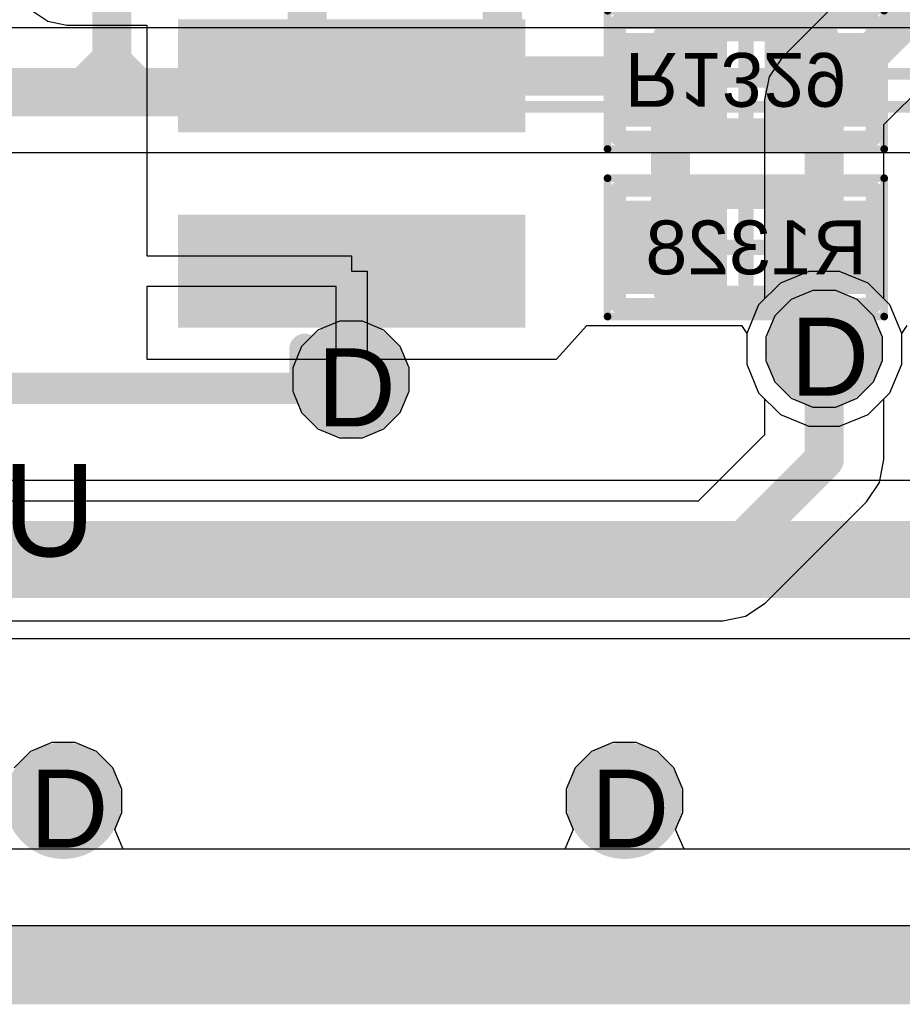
# Model space of a CAD drawing. Header units: inches. Extents: x -6 to 11.2, y -2.2 to 8.3.
# Tile 229 of 256: x 3.882 to 4.108, y -0.01 to 0.242. Entities that reach past the tile are written whole.
import ezdxf

# ---------------------------------------------------------------- set-up
doc = ezdxf.new("R2010")
doc.units = ezdxf.units.IN
doc.header["$MEASUREMENT"] = 0
for name, color, linetype in [('Board Layer Stack Bottom Overlay', 54, 'Continuous'), ('Board Layer Stack Bottom Solder', 6, 'Continuous'), ('Board Outline', 76, 'Continuous'), ('Bottom Comp Body -Top13)-Comp Body -Bot14)', 56, 'Continuous'), ('Bottom Comp Outline -Top11)-Comp Outline -Bot12)', 56, 'Continuous'), ('Bottom Courtyard -Top15)-Courtyard -Bot16)', 56, 'Continuous'), ('Bottom Paste', 16, 'Continuous'), ('Drill Drawing', 1, 'Continuous'), ('Layer  6- Inner', 156, 'Continuous'), ('Layer 1- Top', 1, 'Continuous'), ('Layer 2- GND', 16, 'Continuous'), ('Layer 3- Inner', 16, 'Continuous'), ('Layer 4- Inner', 76, 'Continuous'), ('Layer 5- Inner', 90, 'Continuous'), ('Layer 7- PWR', 76, 'Continuous'), ('Layer 8- Bottom', 5, 'Continuous'), ('Via Holes', 16, 'Continuous')]:
    doc.layers.add(name, color=color, linetype=linetype)
doc.styles.add('Arial', font='txt', dxfattribs={"height": 0.2})

# ---------------------------------------------------------------- blocks, each defined once
blk = doc.blocks.new('SOIC_8___M_______B_152')
at = {"layer": 'Board Layer Stack Bottom Solder'}
for points in [[(-0.06053, 0.15647), (-0.06053, 0.06753), (-0.08947, 0.06753), (-0.08947, 0.15647)], [(-0.01053, 0.15647), (-0.01053, 0.06753), (-0.03947, 0.06753), (-0.03947, 0.15647)], [(0.03947, 0.15647), (0.03947, 0.06753), (0.01053, 0.06753), (0.01053, 0.15647)], [(0.08947, 0.15647), (0.08947, 0.06753), (0.06053, 0.06753), (0.06053, 0.15647)], [(-0.06053, -0.06753), (-0.06053, -0.15647), (-0.08947, -0.15647), (-0.08947, -0.06753)], [(-0.01053, -0.06753), (-0.01053, -0.15647), (-0.03947, -0.15647), (-0.03947, -0.06753)], [(0.03947, -0.06753), (0.03947, -0.15647), (0.01053, -0.15647), (0.01053, -0.06753)], [(0.08947, -0.06753), (0.08947, -0.15647), (0.06053, -0.15647), (0.06053, -0.06753)]]:
    blk.add_hatch(color=6, dxfattribs=at).paths.add_polyline_path(points)
at = {"layer": 'Bottom Paste'}
for points in [[(-0.0625, 0.1545), (-0.0625, 0.0695), (-0.0875, 0.0695), (-0.0875, 0.1545)], [(-0.0125, 0.1545), (-0.0125, 0.0695), (-0.0375, 0.0695), (-0.0375, 0.1545)], [(0.0375, 0.1545), (0.0375, 0.0695), (0.0125, 0.0695), (0.0125, 0.1545)], [(0.0875, 0.1545), (0.0875, 0.0695), (0.0625, 0.0695), (0.0625, 0.1545)], [(-0.0625, -0.0695), (-0.0625, -0.1545), (-0.0875, -0.1545), (-0.0875, -0.0695)], [(-0.0125, -0.0695), (-0.0125, -0.1545), (-0.0375, -0.1545), (-0.0375, -0.0695)], [(0.0375, -0.0695), (0.0375, -0.1545), (0.0125, -0.1545), (0.0125, -0.0695)], [(0.0875, -0.0695), (0.0875, -0.1545), (0.0625, -0.1545), (0.0625, -0.0695)]]:
    blk.add_hatch(color=16, dxfattribs=at).paths.add_polyline_path(points)
at = {"layer": 'Layer 8- Bottom'}
for points in [[(-0.0625, 0.1545), (-0.0625, 0.0695), (-0.0875, 0.0695), (-0.0875, 0.1545)], [(-0.0125, 0.1545), (-0.0125, 0.0695), (-0.0375, 0.0695), (-0.0375, 0.1545)], [(0.0375, 0.1545), (0.0375, 0.0695), (0.0125, 0.0695), (0.0125, 0.1545)], [(0.0875, 0.1545), (0.0875, 0.0695), (0.0625, 0.0695), (0.0625, 0.1545)], [(-0.0625, -0.0695), (-0.0625, -0.1545), (-0.0875, -0.1545), (-0.0875, -0.0695)], [(-0.0125, -0.0695), (-0.0125, -0.1545), (-0.0375, -0.1545), (-0.0375, -0.0695)], [(0.0375, -0.0695), (0.0375, -0.1545), (0.0125, -0.1545), (0.0125, -0.0695)], [(0.0875, -0.0695), (0.0875, -0.1545), (0.0625, -0.1545), (0.0625, -0.0695)]]:
    blk.add_hatch(color=7, dxfattribs=at).paths.add_polyline_path(points)
at = {"layer": 'Board Layer Stack Bottom Overlay'}
for p, q in [((-0.11298, 0.145), (-0.1185, 0.14272)), ((-0.11, 0.145), (-0.11298, 0.145)), ((-0.11, 0.145), (-0.11, 0.145)), ((-0.10702, 0.145), (-0.11, 0.145)), ((-0.1015, 0.14272), (-0.10702, 0.145)), ((-0.1185, 0.14272), (-0.12272, 0.1385)), ((-0.09728, 0.1385), (-0.1015, 0.14272)), ((-0.12272, 0.1385), (-0.125, 0.13298)), ((-0.095, 0.13298), (-0.09728, 0.1385)), ((-0.125, 0.13298), (-0.125, 0.12702)), ((-0.095, 0.12702), (-0.095, 0.13298)), ((-0.125, 0.12702), (-0.12272, 0.1215)), ((-0.09728, 0.1215), (-0.095, 0.12702)), ((-0.12272, 0.1215), (-0.1185, 0.11728)), ((-0.1015, 0.11728), (-0.09728, 0.1215)), ((-0.1185, 0.11728), (-0.11298, 0.115)), ((-0.10702, 0.115), (-0.1015, 0.11728)), ((-0.11298, 0.115), (-0.11, 0.115)), ((-0.11, 0.115), (-0.10702, 0.115))]:
    blk.add_line(p, q, dxfattribs=at)
for points in [[(-0.095, 0.1, 0.008, 0.008, 0), (-0.105, 0.1, 0.008, 0.008, 0)], [(-0.105, -0.1, 0.008, 0.008, 0), (-0.105, 0.1, 0.008, 0.008, 0)], [(0.105, 0.1, 0.008, 0.008, 0), (0.095, 0.1, 0.008, 0.008, 0)], [(0.105, -0.1, 0.008, 0.008, 0), (0.105, 0.1, 0.008, 0.008, 0)], [(-0.095, -0.1, 0.008, 0.008, 0), (-0.105, -0.1, 0.008, 0.008, 0)], [(0.105, -0.1, 0.008, 0.008, 0), (0.095, -0.1, 0.008, 0.008, 0)]]:
    blk.add_lwpolyline(points, format="xyseb", dxfattribs=at)
for points in [[(-0.107, 0.1, 0.004, 0.004, 1), (-0.103, 0.1, 0.004, 0.004, 1)], [(-0.107, 0.1, 0.004, 0.004, 1), (-0.103, 0.1, 0.004, 0.004, 1)], [(-0.097, 0.1, 0.004, 0.004, 1), (-0.093, 0.1, 0.004, 0.004, 1)], [(0.093, 0.1, 0.004, 0.004, 1), (0.097, 0.1, 0.004, 0.004, 1)], [(0.103, 0.1, 0.004, 0.004, 1), (0.107, 0.1, 0.004, 0.004, 1)], [(0.103, 0.1, 0.004, 0.004, 1), (0.107, 0.1, 0.004, 0.004, 1)], [(-0.107, -0.1, 0.004, 0.004, 1), (-0.103, -0.1, 0.004, 0.004, 1)], [(-0.107, -0.1, 0.004, 0.004, 1), (-0.103, -0.1, 0.004, 0.004, 1)], [(-0.097, -0.1, 0.004, 0.004, 1), (-0.093, -0.1, 0.004, 0.004, 1)], [(0.093, -0.1, 0.004, 0.004, 1), (0.097, -0.1, 0.004, 0.004, 1)], [(0.103, -0.1, 0.004, 0.004, 1), (0.107, -0.1, 0.004, 0.004, 1)], [(0.103, -0.1, 0.004, 0.004, 1), (0.107, -0.1, 0.004, 0.004, 1)]]:
    blk.add_lwpolyline(points, format="xyseb", close=True, dxfattribs=at)
blk = doc.blocks.new('L15002_035_B_202')
at = {"layer": 'Board Layer Stack Bottom Solder'}
for points in [[(-0.03376, 0.01197), (-0.00482, 0.01197), (-0.00482, -0.01197), (-0.03376, -0.01197)], [(0.00482, 0.01197), (0.03376, 0.01197), (0.03376, -0.01197), (0.00482, -0.01197)]]:
    blk.add_hatch(color=6, dxfattribs=at).paths.add_polyline_path(points)
at = {"layer": 'Bottom Paste'}
for points in [[(-0.03179, 0.01), (-0.00679, 0.01), (-0.00679, -0.01), (-0.03179, -0.01)], [(0.00679, 0.01), (0.03179, 0.01), (0.03179, -0.01), (0.00679, -0.01)]]:
    blk.add_hatch(color=16, dxfattribs=at).paths.add_polyline_path(points)
at = {"layer": 'Layer 8- Bottom'}
for points in [[(-0.03179, 0.01), (-0.00679, 0.01), (-0.00679, -0.01), (-0.03179, -0.01)], [(0.00679, 0.01), (0.03179, 0.01), (0.03179, -0.01), (0.00679, -0.01)]]:
    blk.add_hatch(color=7, dxfattribs=at).paths.add_polyline_path(points)
at = {"layer": 'Board Layer Stack Bottom Overlay'}
for points in [[(-0.0187, 0.01614, 0.00394, 0.00394, 0), (0.01988, 0.01614, 0.00394, 0.00394, 0)], [(-0.0187, -0.01614, 0.00394, 0.00394, 0), (0.01988, -0.01614, 0.00394, 0.00394, 0)]]:
    blk.add_lwpolyline(points, format="xyseb", dxfattribs=at)
for points in [[(-0.01969, 0.01614, 0.00197, 0.00197, 1), (-0.01772, 0.01614, 0.00197, 0.00197, 1)], [(0.0189, 0.01614, 0.00197, 0.00197, 1), (0.02087, 0.01614, 0.00197, 0.00197, 1)], [(-0.01969, -0.01614, 0.00197, 0.00197, 1), (-0.01772, -0.01614, 0.00197, 0.00197, 1)], [(0.0189, -0.01614, 0.00197, 0.00197, 1), (0.02087, -0.01614, 0.00197, 0.00197, 1)]]:
    blk.add_lwpolyline(points, format="xyseb", close=True, dxfattribs=at)
at = {"layer": 'Bottom Comp Body -Top13)-Comp Body -Bot14)'}
for points in [[(-0.02165, 0.01181, 0.00394, 0.00394, 0), (0.02165, 0.01181, 0.00394, 0.00394, 0)], [(-0.02165, -0.01181, 0.00394, 0.00394, 0), (-0.02165, 0.01181, 0.00394, 0.00394, 0)], [(0.02165, -0.01181, 0.00394, 0.00394, 0), (0.02165, 0.01181, 0.00394, 0.00394, 0)], [(-0.02165, -0.01181, 0.00394, 0.00394, 0), (0.02165, -0.01181, 0.00394, 0.00394, 0)]]:
    blk.add_lwpolyline(points, format="xyseb", dxfattribs=at)
for points in [[(-0.02264, 0.01181, 0.00197, 0.00197, 1), (-0.02067, 0.01181, 0.00197, 0.00197, 1)], [(-0.02264, 0.01181, 0.00197, 0.00197, 1), (-0.02067, 0.01181, 0.00197, 0.00197, 1)], [(0.02067, 0.01181, 0.00197, 0.00197, 1), (0.02264, 0.01181, 0.00197, 0.00197, 1)], [(0.02067, 0.01181, 0.00197, 0.00197, 1), (0.02264, 0.01181, 0.00197, 0.00197, 1)], [(-0.02264, -0.01181, 0.00197, 0.00197, 1), (-0.02067, -0.01181, 0.00197, 0.00197, 1)], [(-0.02264, -0.01181, 0.00197, 0.00197, 1), (-0.02067, -0.01181, 0.00197, 0.00197, 1)], [(0.02067, -0.01181, 0.00197, 0.00197, 1), (0.02264, -0.01181, 0.00197, 0.00197, 1)], [(0.02067, -0.01181, 0.00197, 0.00197, 1), (0.02264, -0.01181, 0.00197, 0.00197, 1)]]:
    blk.add_lwpolyline(points, format="xyseb", close=True, dxfattribs=at)
at = {"layer": 'Bottom Comp Outline -Top11)-Comp Outline -Bot12)'}
for points in [[(-0.03268, 0.01496, 0.00394, 0.00394, 0), (0.03268, 0.01496, 0.00394, 0.00394, 0)], [(-0.03268, -0.01496, 0.00394, 0.00394, 0), (-0.03268, 0.01496, 0.00394, 0.00394, 0)], [(0.03268, -0.01496, 0.00394, 0.00394, 0), (0.03268, 0.01496, 0.00394, 0.00394, 0)], [(-0.03268, -0.01496, 0.00394, 0.00394, 0), (0.03268, -0.01496, 0.00394, 0.00394, 0)]]:
    blk.add_lwpolyline(points, format="xyseb", dxfattribs=at)
for points in [[(-0.03366, 0.01496, 0.00197, 0.00197, 1), (-0.03169, 0.01496, 0.00197, 0.00197, 1)], [(-0.03366, 0.01496, 0.00197, 0.00197, 1), (-0.03169, 0.01496, 0.00197, 0.00197, 1)], [(0.03169, 0.01496, 0.00197, 0.00197, 1), (0.03366, 0.01496, 0.00197, 0.00197, 1)], [(0.03169, 0.01496, 0.00197, 0.00197, 1), (0.03366, 0.01496, 0.00197, 0.00197, 1)], [(-0.03366, -0.01496, 0.00197, 0.00197, 1), (-0.03169, -0.01496, 0.00197, 0.00197, 1)], [(-0.03366, -0.01496, 0.00197, 0.00197, 1), (-0.03169, -0.01496, 0.00197, 0.00197, 1)], [(0.03169, -0.01496, 0.00197, 0.00197, 1), (0.03366, -0.01496, 0.00197, 0.00197, 1)], [(0.03169, -0.01496, 0.00197, 0.00197, 1), (0.03366, -0.01496, 0.00197, 0.00197, 1)]]:
    blk.add_lwpolyline(points, format="xyseb", close=True, dxfattribs=at)
at = {"layer": 'Bottom Courtyard -Top15)-Courtyard -Bot16)'}
for points in [[(-0.03543, -0.01772, 0.00197, 0.00197, 0), (-0.03543, 0.01772, 0.00197, 0.00197, 0)], [(-0.03543, 0.01772, 0.00197, 0.00197, 0), (0.03543, 0.01772, 0.00197, 0.00197, 0)], [(0.03543, -0.01772, 0.00197, 0.00197, 0), (0.03543, 0.01772, 0.00197, 0.00197, 0)], [(0, -0.01181, 0.00394, 0.00394, 0), (0, 0.01181, 0.00394, 0.00394, 0)], [(-0.01181, 0, 0.00394, 0.00394, 0), (0.01181, 0, 0.00394, 0.00394, 0)], [(-0.03543, -0.01772, 0.00197, 0.00197, 0), (0.03543, -0.01772, 0.00197, 0.00197, 0)]]:
    blk.add_lwpolyline(points, format="xyseb", dxfattribs=at)
for points in [[(-0.03593, 0.01772, 0.000984, 0.000984, 1), (-0.03494, 0.01772, 0.000984, 0.000984, 1)], [(-0.03593, 0.01772, 0.000984, 0.000984, 1), (-0.03494, 0.01772, 0.000984, 0.000984, 1)], [(0.03494, 0.01772, 0.000984, 0.000984, 1), (0.03593, 0.01772, 0.000984, 0.000984, 1)], [(0.03494, 0.01772, 0.000984, 0.000984, 1), (0.03593, 0.01772, 0.000984, 0.000984, 1)], [(-0.00098, 0.01181, 0.00197, 0.00197, 1), (0.00098, 0.01181, 0.00197, 0.00197, 1)], [(-0.0128, 0, 0.00197, 0.00197, 1), (-0.01083, 0, 0.00197, 0.00197, 1)], [(0.01083, 0, 0.00197, 0.00197, 1), (0.0128, 0, 0.00197, 0.00197, 1)], [(-0.00098, -0.01181, 0.00197, 0.00197, 1), (0.00098, -0.01181, 0.00197, 0.00197, 1)], [(-0.03593, -0.01772, 0.000984, 0.000984, 1), (-0.03494, -0.01772, 0.000984, 0.000984, 1)], [(-0.03593, -0.01772, 0.000984, 0.000984, 1), (-0.03494, -0.01772, 0.000984, 0.000984, 1)], [(0.03494, -0.01772, 0.000984, 0.000984, 1), (0.03593, -0.01772, 0.000984, 0.000984, 1)], [(0.03494, -0.01772, 0.000984, 0.000984, 1), (0.03593, -0.01772, 0.000984, 0.000984, 1)]]:
    blk.add_lwpolyline(points, format="xyseb", close=True, dxfattribs=at)
at = {"layer": 'Bottom Comp Outline -Top11)-Comp Outline -Bot12)', "style": 'Arial', "text_generation_flag": 2}
blk.add_text('R1329', height=0.01378, rotation=180, dxfattribs=at).set_placement((-0.03099, 0.00689))
blk = doc.blocks.new('L15002_035_B_203')
at = {"layer": 'Board Layer Stack Bottom Solder'}
for points in [[(-0.03376, 0.01197), (-0.00482, 0.01197), (-0.00482, -0.01197), (-0.03376, -0.01197)], [(0.00482, 0.01197), (0.03376, 0.01197), (0.03376, -0.01197), (0.00482, -0.01197)]]:
    blk.add_hatch(color=6, dxfattribs=at).paths.add_polyline_path(points)
at = {"layer": 'Bottom Paste'}
for points in [[(-0.03179, 0.01), (-0.00679, 0.01), (-0.00679, -0.01), (-0.03179, -0.01)], [(0.00679, 0.01), (0.03179, 0.01), (0.03179, -0.01), (0.00679, -0.01)]]:
    blk.add_hatch(color=16, dxfattribs=at).paths.add_polyline_path(points)
at = {"layer": 'Layer 8- Bottom'}
for points in [[(-0.03179, 0.01), (-0.00679, 0.01), (-0.00679, -0.01), (-0.03179, -0.01)], [(0.00679, 0.01), (0.03179, 0.01), (0.03179, -0.01), (0.00679, -0.01)]]:
    blk.add_hatch(color=7, dxfattribs=at).paths.add_polyline_path(points)
at = {"layer": 'Board Layer Stack Bottom Overlay'}
for points in [[(0.01988, 0.01614, 0.00394, 0.00394, 0), (-0.0187, 0.01614, 0.00394, 0.00394, 0)], [(0.01988, -0.01614, 0.00394, 0.00394, 0), (-0.0187, -0.01614, 0.00394, 0.00394, 0)]]:
    blk.add_lwpolyline(points, format="xyseb", dxfattribs=at)
for points in [[(-0.01969, 0.01614, 0.00197, 0.00197, 1), (-0.01772, 0.01614, 0.00197, 0.00197, 1)], [(0.0189, 0.01614, 0.00197, 0.00197, 1), (0.02087, 0.01614, 0.00197, 0.00197, 1)], [(-0.01969, -0.01614, 0.00197, 0.00197, 1), (-0.01772, -0.01614, 0.00197, 0.00197, 1)], [(0.0189, -0.01614, 0.00197, 0.00197, 1), (0.02087, -0.01614, 0.00197, 0.00197, 1)]]:
    blk.add_lwpolyline(points, format="xyseb", close=True, dxfattribs=at)
at = {"layer": 'Bottom Comp Body -Top13)-Comp Body -Bot14)'}
for points in [[(0.02165, 0.01181, 0.00394, 0.00394, 0), (-0.02165, 0.01181, 0.00394, 0.00394, 0)], [(-0.02165, 0.01181, 0.00394, 0.00394, 0), (-0.02165, -0.01181, 0.00394, 0.00394, 0)], [(0.02165, 0.01181, 0.00394, 0.00394, 0), (0.02165, -0.01181, 0.00394, 0.00394, 0)], [(0.02165, -0.01181, 0.00394, 0.00394, 0), (-0.02165, -0.01181, 0.00394, 0.00394, 0)]]:
    blk.add_lwpolyline(points, format="xyseb", dxfattribs=at)
for points in [[(-0.02264, 0.01181, 0.00197, 0.00197, 1), (-0.02067, 0.01181, 0.00197, 0.00197, 1)], [(-0.02264, 0.01181, 0.00197, 0.00197, 1), (-0.02067, 0.01181, 0.00197, 0.00197, 1)], [(0.02067, 0.01181, 0.00197, 0.00197, 1), (0.02264, 0.01181, 0.00197, 0.00197, 1)], [(0.02067, 0.01181, 0.00197, 0.00197, 1), (0.02264, 0.01181, 0.00197, 0.00197, 1)], [(-0.02264, -0.01181, 0.00197, 0.00197, 1), (-0.02067, -0.01181, 0.00197, 0.00197, 1)], [(-0.02264, -0.01181, 0.00197, 0.00197, 1), (-0.02067, -0.01181, 0.00197, 0.00197, 1)], [(0.02067, -0.01181, 0.00197, 0.00197, 1), (0.02264, -0.01181, 0.00197, 0.00197, 1)], [(0.02067, -0.01181, 0.00197, 0.00197, 1), (0.02264, -0.01181, 0.00197, 0.00197, 1)]]:
    blk.add_lwpolyline(points, format="xyseb", close=True, dxfattribs=at)
at = {"layer": 'Bottom Comp Outline -Top11)-Comp Outline -Bot12)'}
for points in [[(0.03268, 0.01496, 0.00394, 0.00394, 0), (-0.03268, 0.01496, 0.00394, 0.00394, 0)], [(-0.03268, 0.01496, 0.00394, 0.00394, 0), (-0.03268, -0.01496, 0.00394, 0.00394, 0)], [(0.03268, 0.01496, 0.00394, 0.00394, 0), (0.03268, -0.01496, 0.00394, 0.00394, 0)], [(0.03268, -0.01496, 0.00394, 0.00394, 0), (-0.03268, -0.01496, 0.00394, 0.00394, 0)]]:
    blk.add_lwpolyline(points, format="xyseb", dxfattribs=at)
for points in [[(-0.03366, 0.01496, 0.00197, 0.00197, 1), (-0.03169, 0.01496, 0.00197, 0.00197, 1)], [(-0.03366, 0.01496, 0.00197, 0.00197, 1), (-0.03169, 0.01496, 0.00197, 0.00197, 1)], [(0.03169, 0.01496, 0.00197, 0.00197, 1), (0.03366, 0.01496, 0.00197, 0.00197, 1)], [(0.03169, 0.01496, 0.00197, 0.00197, 1), (0.03366, 0.01496, 0.00197, 0.00197, 1)], [(-0.03366, -0.01496, 0.00197, 0.00197, 1), (-0.03169, -0.01496, 0.00197, 0.00197, 1)], [(-0.03366, -0.01496, 0.00197, 0.00197, 1), (-0.03169, -0.01496, 0.00197, 0.00197, 1)], [(0.03169, -0.01496, 0.00197, 0.00197, 1), (0.03366, -0.01496, 0.00197, 0.00197, 1)], [(0.03169, -0.01496, 0.00197, 0.00197, 1), (0.03366, -0.01496, 0.00197, 0.00197, 1)]]:
    blk.add_lwpolyline(points, format="xyseb", close=True, dxfattribs=at)
at = {"layer": 'Bottom Courtyard -Top15)-Courtyard -Bot16)'}
for points in [[(-0.03543, 0.01772, 0.00197, 0.00197, 0), (-0.03543, -0.01772, 0.00197, 0.00197, 0)], [(0.03543, 0.01772, 0.00197, 0.00197, 0), (-0.03543, 0.01772, 0.00197, 0.00197, 0)], [(0.03543, 0.01772, 0.00197, 0.00197, 0), (0.03543, -0.01772, 0.00197, 0.00197, 0)], [(0, 0.01181, 0.00394, 0.00394, 0), (0, -0.01181, 0.00394, 0.00394, 0)], [(0.01181, 0, 0.00394, 0.00394, 0), (-0.01181, 0, 0.00394, 0.00394, 0)], [(0.03543, -0.01772, 0.00197, 0.00197, 0), (-0.03543, -0.01772, 0.00197, 0.00197, 0)]]:
    blk.add_lwpolyline(points, format="xyseb", dxfattribs=at)
for points in [[(-0.03593, 0.01772, 0.000984, 0.000984, 1), (-0.03494, 0.01772, 0.000984, 0.000984, 1)], [(-0.03593, 0.01772, 0.000984, 0.000984, 1), (-0.03494, 0.01772, 0.000984, 0.000984, 1)], [(0.03494, 0.01772, 0.000984, 0.000984, 1), (0.03593, 0.01772, 0.000984, 0.000984, 1)], [(0.03494, 0.01772, 0.000984, 0.000984, 1), (0.03593, 0.01772, 0.000984, 0.000984, 1)], [(-0.00098, 0.01181, 0.00197, 0.00197, 1), (0.00098, 0.01181, 0.00197, 0.00197, 1)], [(-0.0128, 0, 0.00197, 0.00197, 1), (-0.01083, 0, 0.00197, 0.00197, 1)], [(0.01083, 0, 0.00197, 0.00197, 1), (0.0128, 0, 0.00197, 0.00197, 1)], [(-0.00098, -0.01181, 0.00197, 0.00197, 1), (0.00098, -0.01181, 0.00197, 0.00197, 1)], [(-0.03593, -0.01772, 0.000984, 0.000984, 1), (-0.03494, -0.01772, 0.000984, 0.000984, 1)], [(-0.03593, -0.01772, 0.000984, 0.000984, 1), (-0.03494, -0.01772, 0.000984, 0.000984, 1)], [(0.03494, -0.01772, 0.000984, 0.000984, 1), (0.03593, -0.01772, 0.000984, 0.000984, 1)], [(0.03494, -0.01772, 0.000984, 0.000984, 1), (0.03593, -0.01772, 0.000984, 0.000984, 1)]]:
    blk.add_lwpolyline(points, format="xyseb", close=True, dxfattribs=at)
at = {"layer": 'Bottom Comp Outline -Top11)-Comp Outline -Bot12)', "style": 'Arial', "text_generation_flag": 2}
blk.add_text('R1328', height=0.01378, rotation=180, dxfattribs=at).set_placement((-0.03099, 0.00689))

msp = doc.modelspace()

# ---------------------------------------------------------------- hatches: boundary and pattern name
at = {"layer": 'Layer 1- Top'}
h = msp.add_hatch(color=7, dxfattribs=at)
edge = h.paths.add_edge_path()
edge.add_arc((4.0878, 0.15787), 0.00984, 0, 360)
h = msp.add_hatch(color=7, dxfattribs=at)
edge = h.paths.add_edge_path()
edge.add_arc((3.96654, 0.15), 0.00984, 0, 360)
h = msp.add_hatch(color=7, dxfattribs=at)
edge = h.paths.add_edge_path()
edge.add_arc((3.89291, 0.04213), 0.00984, 0, 360)
h = msp.add_hatch(color=7, dxfattribs=at)
edge = h.paths.add_edge_path()
edge.add_arc((4.03661, 0.04213), 0.00984, 0, 360)
at = {"layer": 'Layer 2- GND'}
h = msp.add_hatch(color=7, dxfattribs=at)
edge = h.paths.add_edge_path()
edge.add_arc((4.0878, 0.15787), 0.01492, 0, 360)
at = {"layer": 'Layer 3- Inner'}
h = msp.add_hatch(color=7, dxfattribs=at)
edge = h.paths.add_edge_path()
edge.add_arc((3.96654, 0.15), 0.00984, 0, 360)
h = msp.add_hatch(color=7, dxfattribs=at)
edge = h.paths.add_edge_path()
edge.add_arc((3.89291, 0.04213), 0.00984, 0, 360)
h = msp.add_hatch(color=7, dxfattribs=at)
edge = h.paths.add_edge_path()
edge.add_arc((4.03661, 0.04213), 0.00984, 0, 360)
at = {"layer": 'Layer 5- Inner'}
h = msp.add_hatch(color=7, dxfattribs=at)
edge = h.paths.add_edge_path()
edge.add_arc((4.0878, 0.15787), 0.00984, 0, 360)
h = msp.add_hatch(color=7, dxfattribs=at)
edge = h.paths.add_edge_path()
edge.add_arc((3.96654, 0.15), 0.00984, 0, 360)
h = msp.add_hatch(color=7, dxfattribs=at)
edge = h.paths.add_edge_path()
edge.add_arc((3.89291, 0.04213), 0.00984, 0, 360)
h = msp.add_hatch(color=7, dxfattribs=at)
edge = h.paths.add_edge_path()
edge.add_arc((4.03661, 0.04213), 0.00984, 0, 360)
at = {"layer": 'Layer 7- PWR'}
h = msp.add_hatch(color=7, dxfattribs=at)
edge = h.paths.add_edge_path()
edge.add_arc((4.0878, 0.15787), 0.01492, 0, 360)
h = msp.add_hatch(color=7, dxfattribs=at)
edge = h.paths.add_edge_path()
edge.add_arc((3.96654, 0.15), 0.01492, 0, 360)
h = msp.add_hatch(color=7, dxfattribs=at)
edge = h.paths.add_edge_path()
edge.add_arc((3.89291, 0.04213), 0.01492, 0, 360)
h = msp.add_hatch(color=7, dxfattribs=at)
edge = h.paths.add_edge_path()
edge.add_arc((4.03661, 0.04213), 0.01492, 0, 360)
at = {"layer": 'Layer 8- Bottom'}
h = msp.add_hatch(color=7, dxfattribs=at)
edge = h.paths.add_edge_path()
edge.add_arc((4.0878, 0.15787), 0.00984, 0, 360)
h = msp.add_hatch(color=7, dxfattribs=at)
edge = h.paths.add_edge_path()
edge.add_arc((3.96654, 0.15), 0.00984, 0, 360)
h = msp.add_hatch(color=7, dxfattribs=at)
edge = h.paths.add_edge_path()
edge.add_arc((3.89291, 0.04213), 0.00984, 0, 360)
h = msp.add_hatch(color=7, dxfattribs=at)
edge = h.paths.add_edge_path()
edge.add_arc((4.03661, 0.04213), 0.00984, 0, 360)
at = {"layer": 'Via Holes'}
h = msp.add_hatch(color=7, dxfattribs=at)
edge = h.paths.add_edge_path()
edge.add_arc((4.0878, 0.15787), 0.00492, 0, 360)
h = msp.add_hatch(color=7, dxfattribs=at)
edge = h.paths.add_edge_path()
edge.add_arc((3.96654, 0.15), 0.00492, 0, 360)
h = msp.add_hatch(color=7, dxfattribs=at)
edge = h.paths.add_edge_path()
edge.add_arc((3.89291, 0.04213), 0.00492, 0, 360)
h = msp.add_hatch(color=7, dxfattribs=at)
edge = h.paths.add_edge_path()
edge.add_arc((4.03661, 0.04213), 0.00492, 0, 360)

# ---------------------------------------------------------------- linework, layer by layer
at = {"layer": 'Board Outline'}
msp.add_lwpolyline([(-0.00001, -0.00001, 0.015, 0.015, 0), (5.39999, -0.00001, 0.015, 0.015, 0)], format="xyseb", dxfattribs=at)
at = {"layer": 'Layer  6- Inner'}
for p, q in [((4.08483, 0.1728), (4.07934, 0.17052)), ((4.09076, 0.1728), (4.08483, 0.1728)), ((4.09625, 0.17052), (4.09076, 0.1728)), ((4.07934, 0.17052), (4.07515, 0.16633)), ((4.10044, 0.16633), (4.09625, 0.17052)), ((3.96357, 0.16492), (3.95808, 0.16265)), ((3.9695, 0.16492), (3.96357, 0.16492)), ((3.97499, 0.16265), (3.9695, 0.16492)), ((4.07515, 0.16633), (4.07287, 0.16084)), ((4.10272, 0.16084), (4.10044, 0.16633)), ((3.95808, 0.16265), (3.95389, 0.15845)), ((3.97919, 0.15845), (3.97499, 0.16265)), ((4.07287, 0.16084), (4.07287, 0.15491)), ((4.10272, 0.15491), (4.10272, 0.16084)), ((3.95389, 0.15845), (3.95161, 0.15297)), ((3.98146, 0.15297), (3.97919, 0.15845)), ((4.07287, 0.15491), (4.07515, 0.14942)), ((4.10044, 0.14942), (4.10272, 0.15491)), ((3.95161, 0.15297), (3.95161, 0.14703)), ((3.98146, 0.14703), (3.98146, 0.15297)), ((4.07515, 0.14942), (4.07934, 0.14522)), ((4.09625, 0.14522), (4.10044, 0.14942)), ((3.95161, 0.14703), (3.95389, 0.14155)), ((3.97919, 0.14155), (3.98146, 0.14703)), ((4.07934, 0.14522), (4.08483, 0.14295)), ((4.09076, 0.14295), (4.09625, 0.14522)), ((3.95389, 0.14155), (3.95808, 0.13735)), ((3.97499, 0.13735), (3.97919, 0.14155)), ((4.08483, 0.14295), (4.09076, 0.14295)), ((3.95808, 0.13735), (3.96357, 0.13508)), ((3.9695, 0.13508), (3.97499, 0.13735)), ((3.96357, 0.13508), (3.9695, 0.13508)), ((3.88995, 0.05705), (3.88446, 0.05478)), ((3.89588, 0.05705), (3.88995, 0.05705)), ((3.90137, 0.05478), (3.89588, 0.05705)), ((4.03365, 0.05705), (4.02816, 0.05478)), ((4.03958, 0.05705), (4.03365, 0.05705)), ((4.04507, 0.05478), (4.03958, 0.05705)), ((3.88446, 0.05478), (3.88026, 0.05058)), ((3.90556, 0.05058), (3.90137, 0.05478)), ((4.02816, 0.05478), (4.02396, 0.05058)), ((4.04926, 0.05058), (4.04507, 0.05478)), ((3.90783, 0.04509), (3.90556, 0.05058)), ((4.02396, 0.05058), (4.02169, 0.04509)), ((4.05154, 0.04509), (4.04926, 0.05058)), ((3.90783, 0.03916), (3.90783, 0.04509)), ((4.02169, 0.04509), (4.02169, 0.03916)), ((4.05154, 0.03916), (4.05154, 0.04509)), ((3.90602, 0.03477), (3.90783, 0.03916)), ((4.02169, 0.03916), (4.02351, 0.03477)), ((4.04972, 0.03477), (4.05154, 0.03916)), ((3.9082, 0.02977), (3.90602, 0.03477)), ((4.02351, 0.03477), (4.02133, 0.02977)), ((4.0519, 0.02977), (4.04972, 0.03477)), ((4.02133, 0.02977), (3.9082, 0.02977)), ((4.18812, 0.02977), (4.0519, 0.02977))]:
    msp.add_line(p, q, dxfattribs=at)
at = {"layer": 'Layer 1- Top'}
for p, q in [((4.08385, 0.17772), (4.07656, 0.1747)), ((4.09174, 0.17772), (4.08385, 0.17772)), ((4.09904, 0.1747), (4.09174, 0.17772)), ((4.07656, 0.1747), (4.07097, 0.16911)), ((4.10462, 0.16911), (4.09904, 0.1747)), ((4.07097, 0.16911), (4.06795, 0.16182)), ((4.10764, 0.16182), (4.10462, 0.16911)), ((4.06795, 0.16182), (4.06795, 0.15393)), ((4.10764, 0.15393), (4.10764, 0.16182)), ((4.06795, 0.15393), (4.07097, 0.14663)), ((4.10462, 0.14663), (4.10764, 0.15393)), ((4.07097, 0.14663), (4.07656, 0.14105)), ((4.09904, 0.14105), (4.10462, 0.14663)), ((4.07656, 0.14105), (4.08385, 0.13803)), ((4.09174, 0.13803), (4.09904, 0.14105)), ((4.08385, 0.13803), (4.09174, 0.13803)), ((5.37021, 0.02977), (1.15408, 0.02977))]:
    msp.add_line(p, q, dxfattribs=at)
for points in [[(3.90531, 0.23071, 0.01, 0.01, 0), (3.90531, 0.29509, 0.01, 0.01, 0)], [(3.95532, 0.23228, 0.01, 0.01, 0), (3.95532, 0.29509, 0.01, 0.01, 0)], [(4.00532, 0.23123, 0.01, 0.01, 0), (4.00532, 0.29509, 0.01, 0.01, 0)], [(3.94528, 0.22244, 0.01, 0.01, 0), (3.95512, 0.23228, 0.01, 0.01, 0)], [(3.95512, 0.23189, 0.01, 0.01, 0), (3.95512, 0.23228, 0.01, 0.01, 0)], [(3.95512, 0.23228, 0.01, 0.01, 0), (3.95532, 0.23228, 0.01, 0.01, 0)], [(3.95532, 0.23169, 0.01, 0.01, 0), (3.95532, 0.23228, 0.01, 0.01, 0)], [(3.95532, 0.23228, 0.01, 0.01, 0), (3.95551, 0.23228, 0.01, 0.01, 0)], [(3.89567, 0.22244, 0.01, 0.01, 0), (3.90394, 0.23071, 0.01, 0.01, 0)], [(3.90394, 0.23071, 0.01, 0.01, 0), (3.90531, 0.23071, 0.01, 0.01, 0)], [(3.90531, 0.23071, 0.01, 0.01, 0), (3.90591, 0.23071, 0.01, 0.01, 0)], [(3.90531, 0.22579, 0.01, 0.01, 0), (3.90531, 0.23071, 0.01, 0.01, 0)], [(3.90591, 0.23071, 0.01, 0.01, 0), (3.91299, 0.22362, 0.01, 0.01, 0)], [(3.95512, 0.23189, 0.01, 0.01, 0), (3.95532, 0.23169, 0.01, 0.01, 0)], [(3.95532, 0.23169, 0.01, 0.01, 0), (3.96457, 0.22244, 0.01, 0.01, 0)], [(3.95532, 0.22421, 0.01, 0.01, 0), (3.95532, 0.23169, 0.01, 0.01, 0)], [(3.99653, 0.22244, 0.01, 0.01, 0), (4.00532, 0.23123, 0.01, 0.01, 0)], [(3.90472, 0.2252, 0.01, 0.01, 0), (3.90531, 0.22579, 0.01, 0.01, 0)], [(3.8645, 0.22244, 0.01, 0.01, 0), (3.89567, 0.22244, 0.01, 0.01, 0)], [(3.89567, 0.22244, 0.01, 0.01, 0), (3.94528, 0.22244, 0.01, 0.01, 0)], [(3.94528, 0.22244, 0.01, 0.01, 0), (3.96457, 0.22244, 0.01, 0.01, 0)], [(3.95512, 0.22402, 0.01, 0.01, 0), (3.95532, 0.22421, 0.01, 0.01, 0)], [(3.96457, 0.22244, 0.01, 0.01, 0), (3.99653, 0.22244, 0.01, 0.01, 0)]]:
    msp.add_lwpolyline(points, format="xyseb", dxfattribs=at)
for points in [[(3.95262, 0.23228, 0.005, 0.005, 1), (3.95762, 0.23228, 0.005, 0.005, 1)], [(3.95262, 0.23228, 0.005, 0.005, 1), (3.95762, 0.23228, 0.005, 0.005, 1)], [(3.95262, 0.23228, 0.005, 0.005, 1), (3.95762, 0.23228, 0.005, 0.005, 1)], [(3.95282, 0.23228, 0.005, 0.005, 1), (3.95782, 0.23228, 0.005, 0.005, 1)], [(3.95282, 0.23228, 0.005, 0.005, 1), (3.95782, 0.23228, 0.005, 0.005, 1)], [(3.95282, 0.23228, 0.005, 0.005, 1), (3.95782, 0.23228, 0.005, 0.005, 1)], [(3.95282, 0.23228, 0.005, 0.005, 1), (3.95782, 0.23228, 0.005, 0.005, 1)], [(3.95301, 0.23228, 0.005, 0.005, 1), (3.95801, 0.23228, 0.005, 0.005, 1)], [(3.90144, 0.23071, 0.005, 0.005, 1), (3.90644, 0.23071, 0.005, 0.005, 1)], [(3.90144, 0.23071, 0.005, 0.005, 1), (3.90644, 0.23071, 0.005, 0.005, 1)], [(3.90281, 0.23071, 0.005, 0.005, 1), (3.90781, 0.23071, 0.005, 0.005, 1)], [(3.90281, 0.23071, 0.005, 0.005, 1), (3.90781, 0.23071, 0.005, 0.005, 1)], [(3.90281, 0.23071, 0.005, 0.005, 1), (3.90781, 0.23071, 0.005, 0.005, 1)], [(3.90281, 0.23071, 0.005, 0.005, 1), (3.90781, 0.23071, 0.005, 0.005, 1)], [(3.90341, 0.23071, 0.005, 0.005, 1), (3.90841, 0.23071, 0.005, 0.005, 1)], [(3.90341, 0.23071, 0.005, 0.005, 1), (3.90841, 0.23071, 0.005, 0.005, 1)], [(3.95262, 0.23189, 0.005, 0.005, 1), (3.95762, 0.23189, 0.005, 0.005, 1)], [(3.95262, 0.23189, 0.005, 0.005, 1), (3.95762, 0.23189, 0.005, 0.005, 1)], [(3.95282, 0.23169, 0.005, 0.005, 1), (3.95782, 0.23169, 0.005, 0.005, 1)], [(3.95282, 0.23169, 0.005, 0.005, 1), (3.95782, 0.23169, 0.005, 0.005, 1)], [(3.95282, 0.23169, 0.005, 0.005, 1), (3.95782, 0.23169, 0.005, 0.005, 1)], [(3.95282, 0.23169, 0.005, 0.005, 1), (3.95782, 0.23169, 0.005, 0.005, 1)], [(4.00282, 0.23123, 0.005, 0.005, 1), (4.00781, 0.23123, 0.005, 0.005, 1)], [(4.00282, 0.23123, 0.005, 0.005, 1), (4.00781, 0.23123, 0.005, 0.005, 1)], [(3.90222, 0.2252, 0.005, 0.005, 1), (3.90722, 0.2252, 0.005, 0.005, 1)], [(3.90281, 0.22579, 0.005, 0.005, 1), (3.90781, 0.22579, 0.005, 0.005, 1)], [(3.90281, 0.22579, 0.005, 0.005, 1), (3.90781, 0.22579, 0.005, 0.005, 1)], [(3.89317, 0.22244, 0.005, 0.005, 1), (3.89817, 0.22244, 0.005, 0.005, 1)], [(3.89317, 0.22244, 0.005, 0.005, 1), (3.89817, 0.22244, 0.005, 0.005, 1)], [(3.89317, 0.22244, 0.005, 0.005, 1), (3.89817, 0.22244, 0.005, 0.005, 1)], [(3.91049, 0.22362, 0.005, 0.005, 1), (3.91549, 0.22362, 0.005, 0.005, 1)], [(3.94278, 0.22244, 0.005, 0.005, 1), (3.94778, 0.22244, 0.005, 0.005, 1)], [(3.94278, 0.22244, 0.005, 0.005, 1), (3.94778, 0.22244, 0.005, 0.005, 1)], [(3.94278, 0.22244, 0.005, 0.005, 1), (3.94778, 0.22244, 0.005, 0.005, 1)], [(3.95262, 0.22402, 0.005, 0.005, 1), (3.95762, 0.22402, 0.005, 0.005, 1)], [(3.95282, 0.22421, 0.005, 0.005, 1), (3.95782, 0.22421, 0.005, 0.005, 1)], [(3.95282, 0.22421, 0.005, 0.005, 1), (3.95782, 0.22421, 0.005, 0.005, 1)], [(3.96207, 0.22244, 0.005, 0.005, 1), (3.96707, 0.22244, 0.005, 0.005, 1)], [(3.96207, 0.22244, 0.005, 0.005, 1), (3.96707, 0.22244, 0.005, 0.005, 1)], [(3.96207, 0.22244, 0.005, 0.005, 1), (3.96707, 0.22244, 0.005, 0.005, 1)], [(3.99403, 0.22244, 0.005, 0.005, 1), (3.99903, 0.22244, 0.005, 0.005, 1)], [(3.99403, 0.22244, 0.005, 0.005, 1), (3.99903, 0.22244, 0.005, 0.005, 1)]]:
    msp.add_lwpolyline(points, format="xyseb", close=True, dxfattribs=at)
at = {"layer": 'Layer 2- GND'}
msp.add_line((5.38991, 0.01008), (1.14213, 0.01008), dxfattribs=at)
msp.add_lwpolyline([(-0.00001, -0.00001, 0.02, 0.02, 0), (5.39999, -0.00001, 0.02, 0.02, 0)], format="xyseb", dxfattribs=at)
at = {"layer": 'Layer 3- Inner'}
for p, q in [((4.97275, 0.24007), (3.33664, 0.24007)), ((2.9252, 0.20812), (4.97279, 0.20812)), ((4.08483, 0.1728), (4.07934, 0.17052)), ((4.09076, 0.1728), (4.08483, 0.1728)), ((4.09625, 0.17052), (4.09076, 0.1728)), ((4.07934, 0.17052), (4.07515, 0.16633)), ((4.10044, 0.16633), (4.09625, 0.17052)), ((4.07515, 0.16633), (4.07287, 0.16084)), ((4.10272, 0.16084), (4.10044, 0.16633)), ((4.07287, 0.16084), (4.07287, 0.15491)), ((4.10272, 0.15491), (4.10272, 0.16084)), ((4.07287, 0.15491), (4.07515, 0.14942)), ((4.10044, 0.14942), (4.10272, 0.15491)), ((4.07515, 0.14942), (4.07934, 0.14522)), ((4.09625, 0.14522), (4.10044, 0.14942)), ((4.07934, 0.14522), (4.08483, 0.14295)), ((4.09076, 0.14295), (4.09625, 0.14522)), ((4.08483, 0.14295), (4.09076, 0.14295)), ((5.37021, 0.02977), (1.15448, 0.02977))]:
    msp.add_line(p, q, dxfattribs=at)
for points in [[(2.9252, 0.22835, 0.00299, 0.00299, 0), (4.97275, 0.22835, 0.00299, 0.00299, 0)], [(2.9252, 0.21984, 0.00299, 0.00299, 0), (4.97279, 0.21984, 0.00299, 0.00299, 0)]]:
    msp.add_lwpolyline(points, format="xyseb", dxfattribs=at)
at = {"layer": 'Layer 4- Inner'}
for p, q in [((4.08483, 0.1728), (4.07934, 0.17052)), ((4.09076, 0.1728), (4.08483, 0.1728)), ((4.09625, 0.17052), (4.09076, 0.1728)), ((4.07934, 0.17052), (4.07515, 0.16633)), ((4.10044, 0.16633), (4.09625, 0.17052)), ((3.96357, 0.16492), (3.95808, 0.16265)), ((3.9695, 0.16492), (3.96357, 0.16492)), ((3.97499, 0.16265), (3.9695, 0.16492)), ((4.07515, 0.16633), (4.07287, 0.16084)), ((4.10272, 0.16084), (4.10044, 0.16633)), ((3.95808, 0.16265), (3.95389, 0.15845)), ((3.97919, 0.15845), (3.97499, 0.16265)), ((4.07287, 0.16084), (4.07287, 0.15491)), ((4.10272, 0.15491), (4.10272, 0.16084)), ((3.95389, 0.15845), (3.95161, 0.15297)), ((3.98146, 0.15297), (3.97919, 0.15845)), ((4.07287, 0.15491), (4.07515, 0.14942)), ((4.10044, 0.14942), (4.10272, 0.15491)), ((3.95161, 0.15297), (3.95161, 0.14703)), ((3.98146, 0.14703), (3.98146, 0.15297)), ((4.07515, 0.14942), (4.07934, 0.14522)), ((4.09625, 0.14522), (4.10044, 0.14942)), ((3.95161, 0.14703), (3.95389, 0.14155)), ((3.97919, 0.14155), (3.98146, 0.14703)), ((4.07934, 0.14522), (4.08483, 0.14295)), ((4.09076, 0.14295), (4.09625, 0.14522)), ((3.95389, 0.14155), (3.95808, 0.13735)), ((3.97499, 0.13735), (3.97919, 0.14155)), ((4.08483, 0.14295), (4.09076, 0.14295)), ((3.95808, 0.13735), (3.96357, 0.13508)), ((3.9695, 0.13508), (3.97499, 0.13735)), ((3.96357, 0.13508), (3.9695, 0.13508)), ((3.88995, 0.05705), (3.88446, 0.05478)), ((3.89588, 0.05705), (3.88995, 0.05705)), ((3.90137, 0.05478), (3.89588, 0.05705)), ((4.03365, 0.05705), (4.02816, 0.05478)), ((4.03958, 0.05705), (4.03365, 0.05705)), ((4.04507, 0.05478), (4.03958, 0.05705)), ((3.88446, 0.05478), (3.88026, 0.05058)), ((3.90556, 0.05058), (3.90137, 0.05478)), ((4.02816, 0.05478), (4.02396, 0.05058)), ((4.04926, 0.05058), (4.04507, 0.05478)), ((3.90783, 0.04509), (3.90556, 0.05058)), ((4.02396, 0.05058), (4.02169, 0.04509)), ((4.05154, 0.04509), (4.04926, 0.05058)), ((3.90783, 0.03916), (3.90783, 0.04509)), ((4.02169, 0.04509), (4.02169, 0.03916)), ((4.05154, 0.03916), (4.05154, 0.04509)), ((3.90602, 0.03477), (3.90783, 0.03916)), ((4.02169, 0.03916), (4.02351, 0.03477)), ((4.04972, 0.03477), (4.05154, 0.03916)), ((3.9082, 0.02977), (3.90602, 0.03477)), ((4.02351, 0.03477), (4.02133, 0.02977)), ((4.0519, 0.02977), (4.04972, 0.03477)), ((4.02133, 0.02977), (3.9082, 0.02977)), ((4.18812, 0.02977), (4.0519, 0.02977))]:
    msp.add_line(p, q, dxfattribs=at)
at = {"layer": 'Layer 5- Inner'}
for p, q in [((4.12014, 0.27563), (4.07698, 0.23247)), ((4.10309, 0.21532), (4.14625, 0.25848)), ((4.07698, 0.23247), (4.07367, 0.22751)), ((4.07367, 0.22751), (4.0725, 0.22165)), ((4.0725, 0.22165), (4.0725, 0.17064)), ((4.10309, 0.17064), (4.10309, 0.21532)), ((4.07097, 0.16911), (4.06795, 0.16182)), ((4.0725, 0.17064), (4.07097, 0.16911)), ((4.10462, 0.16911), (4.10309, 0.17064)), ((4.10764, 0.16182), (4.10462, 0.16911)), ((4.06795, 0.16182), (4.06795, 0.15393)), ((4.10764, 0.15393), (4.10764, 0.16182)), ((4.06795, 0.15393), (4.07097, 0.14663)), ((4.10462, 0.14663), (4.10764, 0.15393)), ((4.07097, 0.14663), (4.07656, 0.14105)), ((4.09904, 0.14105), (4.10462, 0.14663)), ((4.07656, 0.14105), (4.08385, 0.13803)), ((4.09174, 0.13803), (4.09904, 0.14105)), ((4.08385, 0.13803), (4.09174, 0.13803)), ((4.70543, 0.12417), (3.60195, 0.12417)), ((2.95866, 0.08371), (4.71381, 0.08371)), ((5.37021, 0.02977), (1.15408, 0.02977))]:
    msp.add_line(p, q, dxfattribs=at)
for points in [[(4.0878, 0.22165, 0.01, 0.01, 0), (4.13543, 0.26929, 0.01, 0.01, 0)], [(4.0878, 0.15787, 0.01, 0.01, 0), (4.0878, 0.22165, 0.01, 0.01, 0)], [(2.95866, 0.10394, 0.01969, 0.01969, 0), (4.71381, 0.10394, 0.01969, 0.01969, 0)]]:
    msp.add_lwpolyline(points, format="xyseb", dxfattribs=at)
for points in [[(4.0853, 0.22165, 0.005, 0.005, 1), (4.0903, 0.22165, 0.005, 0.005, 1)], [(4.0853, 0.22165, 0.005, 0.005, 1), (4.0903, 0.22165, 0.005, 0.005, 1)], [(4.0853, 0.15787, 0.005, 0.005, 1), (4.0903, 0.15787, 0.005, 0.005, 1)]]:
    msp.add_lwpolyline(points, format="xyseb", close=True, dxfattribs=at)
at = {"layer": 'Layer 7- PWR'}
msp.add_line((5.38991, 0.01008), (1.14429, 0.01008), dxfattribs=at)
msp.add_lwpolyline([(-0.00001, -0.00001, 0.02, 0.02, 0), (5.39999, -0.00001, 0.02, 0.02, 0)], format="xyseb", dxfattribs=at)
at = {"layer": 'Layer 8- Bottom'}
for p, q in [((3.88475, 0.24453), (3.88889, 0.24177)), ((3.88889, 0.24177), (3.89376, 0.2408)), ((3.89376, 0.2408), (3.91422, 0.2408)), ((3.91422, 0.2408), (3.91422, 0.21207)), ((3.91422, 0.21207), (3.91422, 0.20526)), ((3.91422, 0.20526), (3.91422, 0.19344)), ((3.91422, 0.19344), (3.91422, 0.18169)), ((3.91422, 0.18169), (3.96672, 0.18169)), ((3.96672, 0.18169), (3.96672, 0.17776)), ((3.96672, 0.17776), (3.97066, 0.17776)), ((3.97066, 0.17776), (3.97066, 0.15526)), ((3.96279, 0.17382), (3.91422, 0.17382)), ((3.91422, 0.17382), (3.91422, 0.15526)), ((3.96279, 0.15526), (3.96279, 0.17382)), ((4.01922, 0.15526), (4.02697, 0.16386)), ((4.02697, 0.16386), (4.03104, 0.16386)), ((4.03104, 0.16386), (4.06659, 0.16386)), ((4.06659, 0.16386), (4.06795, 0.16182)), ((4.06795, 0.16182), (4.06795, 0.15393)), ((4.10764, 0.16182), (4.109, 0.16386)), ((4.10764, 0.15393), (4.10764, 0.16182)), ((3.91422, 0.15526), (3.96279, 0.15526)), ((3.97066, 0.15526), (4.01922, 0.15526)), ((4.06795, 0.15393), (4.07097, 0.14663)), ((4.10462, 0.14663), (4.10764, 0.15393)), ((4.07097, 0.14663), (4.0725, 0.14511)), ((4.10309, 0.14511), (4.10462, 0.14663)), ((4.0725, 0.14511), (4.0725, 0.13586)), ((4.10309, 0.12953), (4.10309, 0.14511)), ((4.0725, 0.13586), (4.05548, 0.11884)), ((4.10192, 0.12367), (4.10309, 0.12953)), ((4.09861, 0.11871), (4.10192, 0.12367)), ((4.05548, 0.11884), (3.67447, 0.11884)), ((4.07263, 0.09273), (4.09861, 0.11871)), ((4.06766, 0.08941), (4.07263, 0.09273)), ((4.06181, 0.08825), (4.06766, 0.08941)), ((3.62217, 0.08825), (4.06181, 0.08825)), ((5.37021, 0.02977), (1.61865, 0.02977))]:
    msp.add_line(p, q, dxfattribs=at)
for points in [[(4.08701, 0.22677, 0.005, 0.005, 0), (4.08701, 0.24679, 0.005, 0.005, 0)], [(3.96672, 0.22776, 0.01, 0.01, 0), (4.03494, 0.22776, 0.01, 0.01, 0)], [(4.03494, 0.22776, 0.01, 0.01, 0), (4.03593, 0.22677, 0.01, 0.01, 0)], [(4.03593, 0.22677, 0.01, 0.01, 0), (4.04843, 0.22677, 0.01, 0.01, 0)], [(4.04843, 0.19386, 0.01, 0.01, 0), (4.04843, 0.22677, 0.01, 0.01, 0)], [(4.04843, 0.19386, 0.01, 0.01, 0), (4.04843, 0.19386, 0.01, 0.01, 0)], [(4.04843, 0.18386, 0.01, 0.01, 0), (4.04843, 0.19386, 0.01, 0.01, 0)], [(4.0874, 0.18189, 0.01, 0.01, 0), (4.08937, 0.18386, 0.01, 0.01, 0)], [(4.0874, 0.15827, 0.01, 0.01, 0), (4.0874, 0.18189, 0.01, 0.01, 0)], [(3.96672, 0.15176, 0.01575, 0.01575, 0), (3.96672, 0.17776, 0.01575, 0.01575, 0)], [(4.0874, 0.15827, 0.01, 0.01, 0), (4.0878, 0.15787, 0.01, 0.01, 0)], [(4.0878, 0.12953, 0.01, 0.01, 0), (4.0878, 0.15787, 0.01, 0.01, 0)], [(3.96575, 0.15079, 0.00591, 0.00591, 0), (3.96672, 0.15176, 0.00591, 0.00591, 0)], [(4.06181, 0.10354, 0.01, 0.01, 0), (4.0878, 0.12953, 0.01, 0.01, 0)], [(3.62217, 0.10354, 0.01, 0.01, 0), (4.06181, 0.10354, 0.01, 0.01, 0)]]:
    msp.add_lwpolyline(points, format="xyseb", dxfattribs=at)
for points in [[(3.96422, 0.22776, 0.005, 0.005, 1), (3.96922, 0.22776, 0.005, 0.005, 1)], [(4.03244, 0.22776, 0.005, 0.005, 1), (4.03744, 0.22776, 0.005, 0.005, 1)], [(4.03244, 0.22776, 0.005, 0.005, 1), (4.03744, 0.22776, 0.005, 0.005, 1)], [(4.03343, 0.22677, 0.005, 0.005, 1), (4.03843, 0.22677, 0.005, 0.005, 1)], [(4.03343, 0.22677, 0.005, 0.005, 1), (4.03843, 0.22677, 0.005, 0.005, 1)], [(4.04593, 0.22677, 0.005, 0.005, 1), (4.05093, 0.22677, 0.005, 0.005, 1)], [(4.04593, 0.22677, 0.005, 0.005, 1), (4.05093, 0.22677, 0.005, 0.005, 1)], [(4.08576, 0.22677, 0.0025, 0.0025, 1), (4.08826, 0.22677, 0.0025, 0.0025, 1)], [(4.04593, 0.19386, 0.005, 0.005, 1), (4.05093, 0.19386, 0.005, 0.005, 1)], [(4.04593, 0.19386, 0.005, 0.005, 1), (4.05093, 0.19386, 0.005, 0.005, 1)], [(4.04593, 0.19386, 0.005, 0.005, 1), (4.05093, 0.19386, 0.005, 0.005, 1)], [(4.04593, 0.19386, 0.005, 0.005, 1), (4.05093, 0.19386, 0.005, 0.005, 1)], [(4.04593, 0.18386, 0.005, 0.005, 1), (4.05093, 0.18386, 0.005, 0.005, 1)], [(4.0849, 0.18189, 0.005, 0.005, 1), (4.0899, 0.18189, 0.005, 0.005, 1)], [(4.0849, 0.18189, 0.005, 0.005, 1), (4.0899, 0.18189, 0.005, 0.005, 1)], [(4.08687, 0.18386, 0.005, 0.005, 1), (4.09187, 0.18386, 0.005, 0.005, 1)], [(3.96279, 0.17776, 0.00787, 0.00787, 1), (3.97066, 0.17776, 0.00787, 0.00787, 1)], [(4.0849, 0.15827, 0.005, 0.005, 1), (4.0899, 0.15827, 0.005, 0.005, 1)], [(4.0849, 0.15827, 0.005, 0.005, 1), (4.0899, 0.15827, 0.005, 0.005, 1)], [(4.0853, 0.15787, 0.005, 0.005, 1), (4.0903, 0.15787, 0.005, 0.005, 1)], [(4.0853, 0.15787, 0.005, 0.005, 1), (4.0903, 0.15787, 0.005, 0.005, 1)], [(3.96279, 0.15176, 0.00787, 0.00787, 1), (3.97066, 0.15176, 0.00787, 0.00787, 1)], [(3.96525, 0.15176, 0.00295, 0.00295, 1), (3.9682, 0.15176, 0.00295, 0.00295, 1)], [(3.96427, 0.15079, 0.00295, 0.00295, 1), (3.96722, 0.15079, 0.00295, 0.00295, 1)], [(4.0853, 0.12953, 0.005, 0.005, 1), (4.0903, 0.12953, 0.005, 0.005, 1)], [(4.0853, 0.12953, 0.005, 0.005, 1), (4.0903, 0.12953, 0.005, 0.005, 1)], [(4.05931, 0.10354, 0.005, 0.005, 1), (4.06431, 0.10354, 0.005, 0.005, 1)], [(4.05931, 0.10354, 0.005, 0.005, 1), (4.06431, 0.10354, 0.005, 0.005, 1)]]:
    msp.add_lwpolyline(points, format="xyseb", close=True, dxfattribs=at)

# ---------------------------------------------------------------- block references
for name, p, rotation in [('SOIC_8___M_______B_152', (3.85472, 0.25276), 270), ('L15002_035_B_203', (4.06772, 0.18386), 180)]:
    msp.add_blockref(name, p, dxfattribs=dict(rotation=rotation))
msp.add_blockref('L15002_035_B_202', (4.06772, 0.22677))

# ---------------------------------------------------------------- texts
at = {"layer": 'Board Layer Stack Bottom Overlay', "style": 'Arial', "text_generation_flag": 2}
msp.add_text('U1301', height=0.023622, dxfattribs=at).set_placement((3.90117, 0.10473))
at = {"layer": 'Drill Drawing', "style": 'Arial'}
for p in [(4.07913, 0.14588), (3.95787, 0.138), (3.88425, 0.03013), (4.02795, 0.03013)]:
    msp.add_text('D', height=0.02, dxfattribs=at).set_placement(p)

doc.saveas('drawing.dxf')
